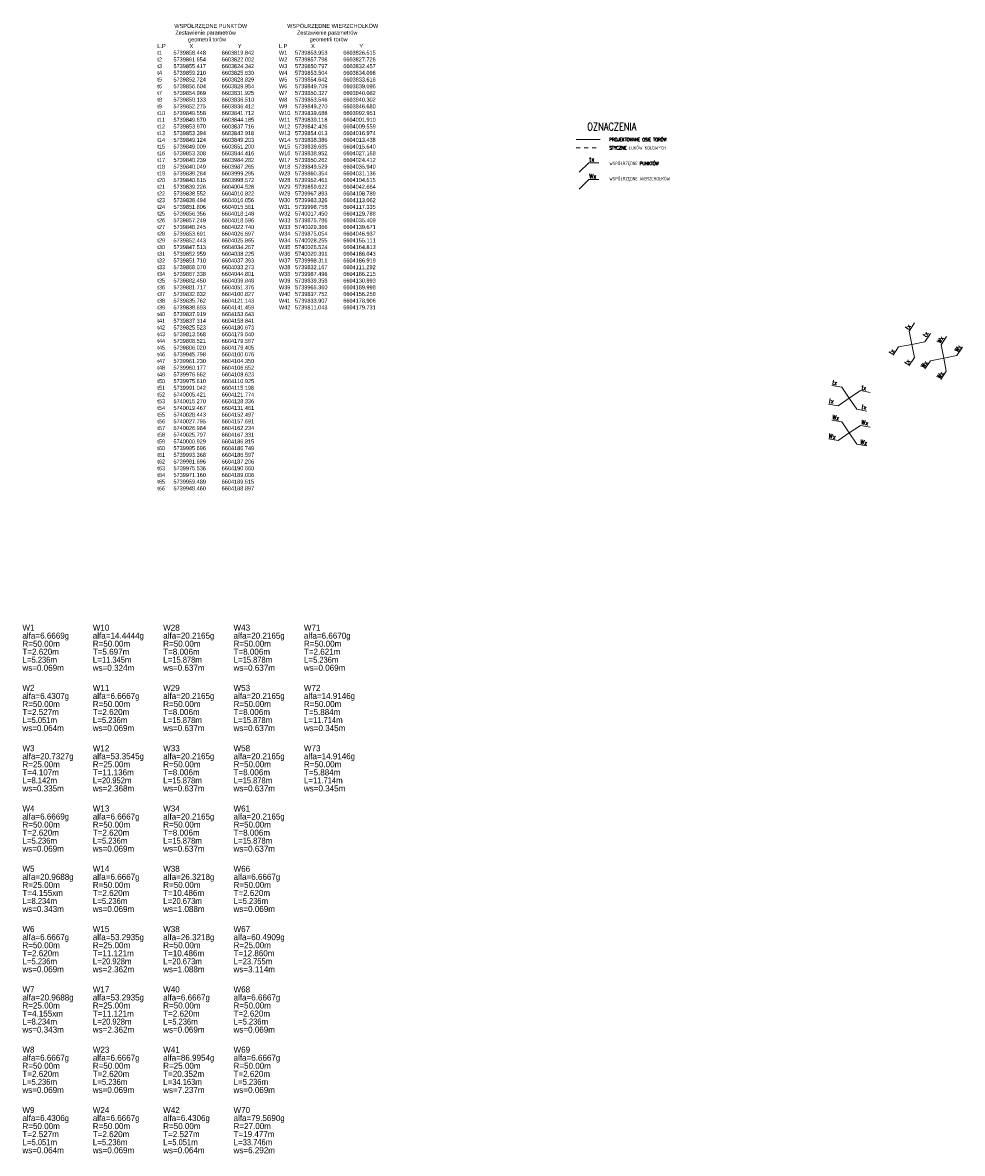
# Model space of a CAD drawing. Header units: metres. Extents: x 6603814 to 6605007, y 5739589 to 5740036.
# Tile 4 of 4: x 6604773 to 6605007, y 5739589 to 5739870. Entities that reach past the tile are written whole.
import ezdxf

# ---------------------------------------------------------------- set-up
doc = ezdxf.new("R2010")
doc.units = ezdxf.units.M
doc.linetypes.add('4002', pattern=[2, 1, -1])
doc.linetypes.add('DASHDOT2', pattern=[0.5, 0.25, -0.125, 0, -0.125])
for name, color, linetype, lineweight in [('Opis', 7, 'Continuous', 13), ('Osie_torów', 10, 'DASHDOT2', 15), ('styczne łuków kołowych', 7, '4002', 9), ('Tabelka', 7, 'Continuous', 25), ('wsp Osi Torów', 5, 'Continuous', 13), ('wsp wierzch', 7, 'Continuous', 20)]:
    doc.layers.add(name, color=color, linetype=linetype, lineweight=lineweight)
doc.styles.add('Style-CHAR_FAST_FONT', font='CHAR_FAST_FONT.shx')
doc.styles.add('tabelka', font='simplex.shx')
doc.styles.add('WSP', font='txt.shx', dxfattribs={"width": 0.8})

# ---------------------------------------------------------------- blocks, each defined once
blk = doc.blocks.new('Wsp-pg50(s)')
for p, q in [((0, 0), (315, 315)), ((315, 315), (645, 315))]:
    blk.add_line(p, q)
at = {"style": 'WSP', "width": 0.8}
blk.add_attdef('WSP', (330, 352), '', height=150, dxfattribs=at)

msp = doc.modelspace()

# ---------------------------------------------------------------- linework, layer by layer
at = {"layer": 'Osie_torów', "linetype": 'Continuous', "ltscale": 0.05}
msp.add_lwpolyline([(6604910.9115, 5739840.9055), (6604916.9115, 5739840.9055)], dxfattribs=at)
at = {"layer": 'styczne łuków kołowych'}
msp.add_lwpolyline([(6604910.9115, 5739838.8387), (6604916.9115, 5739838.8387)], dxfattribs=at)

# ---------------------------------------------------------------- block references
at = {"layer": 'wsp Osi Torów', "color": 1, "xscale": 0.007500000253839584, "yscale": 0.007500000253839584, "zscale": 0.007500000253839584}
msp.add_blockref('Wsp-pg50(s)', (6604911.7085, 5739832.7889), dxfattribs=at).add_auto_attribs({'WSP': 'tx'})
at = {"layer": 'wsp Osi Torów', "color": 1}
for p, xscale, yscale, zscale, rotation in [((6604994.3919, 5739789.9695), 0.00750000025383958, 0.00750000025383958, 0.00750000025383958, 56.32769498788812), ((6604978.865, 5739776.5766), 0.007500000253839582, 0.007500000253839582, 0.007500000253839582, 349.5573436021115)]:
    msp.add_blockref('Wsp-pg50(s)', p, dxfattribs=dict(at, xscale=xscale, yscale=yscale, zscale=zscale, rotation=rotation)).add_auto_attribs({'WSP': 'tx'})
ref = msp.add_blockref('Wsp-pg50(s)', (6604994.3919, 5739789.9695), dxfattribs=dict(at, xscale=-0.007500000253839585, yscale=0.007500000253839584, zscale=0.007500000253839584, rotation=236.327694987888))
ref.add_attrib('WSP', 'tx', (6604997.9889, 5739791.6475), dxfattribs={"layer": '0', "height": 1.125, "rotation": 56.327694, "style": 'WSP', "width": 0.8})
ref = msp.add_blockref('Wsp-pg50(s)', (6604994.3919, 5739789.9695), dxfattribs=dict(at, xscale=-0.00750000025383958, yscale=0.007500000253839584, zscale=0.007500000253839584, rotation=56.32769498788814))
ref.add_attrib('WSP', 'tx', (6604989.5219, 5739787.3372), dxfattribs={"layer": '0', "height": 1.125, "rotation": 56.327694, "style": 'WSP', "width": 0.8})
ref = msp.add_blockref('Wsp-pg50(s)', (6604994.3919, 5739789.9695), dxfattribs=dict(at, xscale=0.007500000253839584, yscale=0.007500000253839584, zscale=0.007500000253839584, rotation=236.327694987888))
ref.add_attrib('WSP', 'tx', (6604993.3972, 5739784.7554), dxfattribs={"layer": '0', "height": 1.125, "rotation": 56.327696, "style": 'WSP', "width": 0.8})
ref = msp.add_blockref('Wsp-pg50(s)', (6604978.865, 5739776.5766), dxfattribs=dict(at, xscale=-0.007500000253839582, yscale=0.007500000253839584, zscale=0.007500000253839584, rotation=349.5573436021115))
ref.add_attrib('WSP', 'tx', (6604974.5253, 5739780.0136), dxfattribs={"layer": '0', "height": 1.125, "rotation": 349.557343, "style": 'WSP', "width": 0.8})
ref = msp.add_blockref('Wsp-pg50(s)', (6604978.865, 5739776.5766), dxfattribs=dict(at, xscale=0.007500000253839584, yscale=0.007500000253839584, zscale=0.007500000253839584, rotation=169.5573436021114))
ref.add_attrib('WSP', 'tx', (6604973.6812, 5739775.4341), dxfattribs={"layer": '0', "height": 1.125, "rotation": 349.557344, "style": 'WSP', "width": 0.8})
ref = msp.add_blockref('Wsp-pg50(s)', (6604978.865, 5739776.5766), dxfattribs=dict(at, xscale=-0.007500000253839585, yscale=0.007500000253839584, zscale=0.007500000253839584, rotation=169.5573436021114))
ref.add_attrib('WSP', 'tx', (6604981.8257, 5739773.933), dxfattribs={"layer": '0', "height": 1.125, "rotation": 349.557343, "style": 'WSP', "width": 0.8})
at = {"layer": 'wsp wierzch', "xscale": 0.007500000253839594, "yscale": 0.007500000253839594, "zscale": 0.007500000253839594}
msp.add_blockref('Wsp-pg50(s)', (6604911.7085, 5739828.6023), dxfattribs=at).add_auto_attribs({'WSP': 'Wx'})
at = {"layer": 'wsp wierzch'}
for p, xscale, yscale, zscale, rotation in [((6605002.3364, 5739786.5596), 0.007500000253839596, 0.007500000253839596, 0.007500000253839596, 56.32769499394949), ((6604978.865, 5739767.9313), 0.007500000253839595, 0.007500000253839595, 0.007500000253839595, 349.5573436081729)]:
    msp.add_blockref('Wsp-pg50(s)', p, dxfattribs=dict(at, xscale=xscale, yscale=yscale, zscale=zscale, rotation=rotation)).add_auto_attribs({'WSP': 'Wx'})
ref = msp.add_blockref('Wsp-pg50(s)', (6605002.3364, 5739786.5596), dxfattribs=dict(at, xscale=-0.007500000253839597, yscale=0.007500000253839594, zscale=0.007500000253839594, rotation=236.3276949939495))
ref.add_attrib('WSP', 'Wx', (6605005.8587, 5739787.912), dxfattribs={"layer": '0', "height": 1.125, "rotation": 56.327694, "style": 'WSP', "width": 0.8})
ref = msp.add_blockref('Wsp-pg50(s)', (6605002.3364, 5739786.5596), dxfattribs=dict(at, xscale=-0.007500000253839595, yscale=0.007500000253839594, zscale=0.007500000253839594, rotation=56.32769499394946))
ref.add_attrib('WSP', 'Wx', (6604997.4949, 5739783.9233), dxfattribs={"layer": '0', "height": 1.125, "rotation": 56.327694, "style": 'WSP', "width": 0.8})
ref = msp.add_blockref('Wsp-pg50(s)', (6605002.3364, 5739786.5596), dxfattribs=dict(at, xscale=0.007500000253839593, yscale=0.007500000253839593, zscale=0.007500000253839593, rotation=236.3276949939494))
ref.add_attrib('WSP', 'Wx', (6605001.4471, 5739781.2902), dxfattribs={"layer": '0', "height": 1.125, "rotation": 56.327696, "style": 'WSP', "width": 0.8})
ref = msp.add_blockref('Wsp-pg50(s)', (6604978.865, 5739767.9313), dxfattribs=dict(at, xscale=-0.007500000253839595, yscale=0.007500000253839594, zscale=0.007500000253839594, rotation=349.5573436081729))
ref.add_attrib('WSP', 'Wx', (6604974.5328, 5739771.3404), dxfattribs={"layer": '0', "height": 1.125, "rotation": 349.557343, "style": 'WSP', "width": 0.8})
ref = msp.add_blockref('Wsp-pg50(s)', (6604978.865, 5739767.9313), dxfattribs=dict(at, xscale=0.007500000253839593, yscale=0.007500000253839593, zscale=0.007500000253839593, rotation=169.5573436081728))
ref.add_attrib('WSP', 'Wx', (6604973.672, 5739766.6701), dxfattribs={"layer": '0', "height": 1.125, "rotation": 349.557344, "style": 'WSP', "width": 0.8})
ref = msp.add_blockref('Wsp-pg50(s)', (6604978.865, 5739767.9313), dxfattribs=dict(at, xscale=-0.007500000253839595, yscale=0.007500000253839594, zscale=0.007500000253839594, rotation=169.5573436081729))
ref.add_attrib('WSP', 'Wx', (6604981.497, 5739765.2279), dxfattribs={"layer": '0', "height": 1.125, "rotation": 349.557343, "style": 'WSP', "width": 0.8})

# ---------------------------------------------------------------- texts
at = {"layer": 'Opis', "linetype": 'Continuous', "lineweight": 13, "char_height": 1.5, "attachment_point": 4, "line_spacing_factor": 0.8, "style": 'Style-CHAR_FAST_FONT'}
for s, insert in [('W{\\Fchar_fast_font|c238;1}\\Palfa={\\Fchar_fast_font|c238;6.6669\\A1;\\Fchar_fast_font|c0;\\W0.9;g}\\PR={\\Fchar_fast_font|c238;5}0.00m\\PT={\\Fchar_fast_font|c238;2.620}m\\PL={\\A1;\\Fchar_fast_font|c238;\\W0.9;5.236}m\\Pws=0.{\\Fchar_fast_font|c238;069}m', (6604773.2244, 5739714.5067)), ('W{\\Fchar_fast_font|c238;10}\\Palfa={\\Fchar_fast_font|c238;14.4444\\A1;\\Fchar_fast_font|c0;\\W0.9;g}\\PR={\\Fchar_fast_font|c238;5}0.00m\\PT={\\Fchar_fast_font|c238;5.697}m\\PL={\\A1;\\Fchar_fast_font|c238;\\W0.9;11.345}m\\Pws=0.{\\Fchar_fast_font|c238;324}m', (6604790.7244, 5739714.5067)), ('W{\\Fchar_fast_font|c238;28}\\Palfa={\\Fchar_fast_font|c238;20.2165\\A1;\\Fchar_fast_font|c0;\\W0.9;g}\\PR={\\Fchar_fast_font|c238;5}0.00m\\PT={\\Fchar_fast_font|c238;8.006}m\\PL={\\A1;\\Fchar_fast_font|c238;\\W0.9;15.878}m\\Pws=0.{\\Fchar_fast_font|c238;637}m', (6604808.2244, 5739714.5067)), ('W{\\Fchar_fast_font|c238;43}\\Palfa={\\Fchar_fast_font|c238;20.2165\\A1;\\Fchar_fast_font|c0;\\W0.9;g}\\PR={\\Fchar_fast_font|c238;5}0.00m\\PT={\\Fchar_fast_font|c238;8.006}m\\PL={\\A1;\\Fchar_fast_font|c238;\\W0.9;15.878}m\\Pws=0.{\\Fchar_fast_font|c238;637}m', (6604825.7244, 5739714.5067)), ('W{\\Fchar_fast_font|c238;71}\\Palfa={\\Fchar_fast_font|c238;6.6670\\A1;\\Fchar_fast_font|c0;\\W0.9;g}\\PR={\\Fchar_fast_font|c238;5}0.00m\\PT={\\Fchar_fast_font|c238;2.621}m\\PL={\\A1;\\Fchar_fast_font|c238;\\W0.9;5.236}m\\Pws=0.{\\Fchar_fast_font|c238;069}m', (6604843.2244, 5739714.5067)), ('W{\\Fchar_fast_font|c238;2}\\Palfa={\\Fchar_fast_font|c238;6.4307\\A1;\\Fchar_fast_font|c0;\\W0.9;g}\\PR={\\Fchar_fast_font|c238;5}0.00m\\PT={\\Fchar_fast_font|c238;2.527}m\\PL={\\A1;\\Fchar_fast_font|c238;\\W0.9;5.051}m\\Pws=0.{\\Fchar_fast_font|c238;064}m', (6604773.2244, 5739699.5067)), ('W{\\Fchar_fast_font|c238;11}\\Palfa={\\Fchar_fast_font|c238;6.6667\\A1;\\Fchar_fast_font|c0;\\W0.9;g}\\PR={\\Fchar_fast_font|c238;5}0.00m\\PT={\\Fchar_fast_font|c238;2.620}m\\PL={\\A1;\\Fchar_fast_font|c238;\\W0.9;5.236}m\\Pws=0.{\\Fchar_fast_font|c238;069}m', (6604790.7244, 5739699.5067)), ('W{\\Fchar_fast_font|c238;29}\\Palfa={\\Fchar_fast_font|c238;20.2165\\A1;\\Fchar_fast_font|c0;\\W0.9;g}\\PR={\\Fchar_fast_font|c238;5}0.00m\\PT={\\Fchar_fast_font|c238;8.006}m\\PL={\\A1;\\Fchar_fast_font|c238;\\W0.9;15.878}m\\Pws=0.{\\Fchar_fast_font|c238;637}m', (6604808.2244, 5739699.5067)), ('W{\\Fchar_fast_font|c238;53}\\Palfa={\\Fchar_fast_font|c238;20.2165\\A1;\\Fchar_fast_font|c0;\\W0.9;g}\\PR={\\Fchar_fast_font|c238;5}0.00m\\PT={\\Fchar_fast_font|c238;8.006}m\\PL={\\A1;\\Fchar_fast_font|c238;\\W0.9;15.878}m\\Pws=0.{\\Fchar_fast_font|c238;637}m', (6604825.7244, 5739699.5067)), ('W{\\Fchar_fast_font|c238;72}\\Palfa={\\Fchar_fast_font|c238;14.9146\\A1;\\Fchar_fast_font|c0;\\W0.9;g}\\PR={\\Fchar_fast_font|c238;5}0.00m\\PT={\\Fchar_fast_font|c238;5.884}m\\PL={\\A1;\\Fchar_fast_font|c238;\\W0.9;11.714}m\\Pws=0.{\\Fchar_fast_font|c238;345}m', (6604843.2244, 5739699.5067)), ('W{\\Fchar_fast_font|c238;3}\\Palfa={\\Fchar_fast_font|c238;20.7327\\A1;\\Fchar_fast_font|c0;\\W0.9;g}\\PR={\\Fchar_fast_font|c238;25}.00m\\PT={\\Fchar_fast_font|c238;4.107}m\\PL={\\A1;\\Fchar_fast_font|c238;\\W0.9;8.142}m\\Pws=0.{\\Fchar_fast_font|c238;335}m', (6604773.2244, 5739684.5067)), ('W{\\Fchar_fast_font|c238;12}\\Palfa={\\Fchar_fast_font|c238;53.3545\\A1;\\Fchar_fast_font|c0;\\W0.9;g}\\PR={\\Fchar_fast_font|c238;25}.00m\\PT={\\Fchar_fast_font|c238;11.136}m\\PL={\\A1;\\Fchar_fast_font|c238;\\W0.9;20.952}m\\Pws={\\Fchar_fast_font|c238;2.368}m', (6604790.7244, 5739684.5067)), ('W{\\Fchar_fast_font|c238;33}\\Palfa={\\Fchar_fast_font|c238;20.2165\\A1;\\Fchar_fast_font|c0;\\W0.9;g}\\PR={\\Fchar_fast_font|c238;5}0.00m\\PT={\\Fchar_fast_font|c238;8.006}m\\PL={\\A1;\\Fchar_fast_font|c238;\\W0.9;15.878}m\\Pws=0.{\\Fchar_fast_font|c238;637}m', (6604808.2244, 5739684.5067)), ('W{\\Fchar_fast_font|c238;58}\\Palfa={\\Fchar_fast_font|c238;20.2165\\A1;\\Fchar_fast_font|c0;\\W0.9;g}\\PR={\\Fchar_fast_font|c238;5}0.00m\\PT={\\Fchar_fast_font|c238;8.006}m\\PL={\\A1;\\Fchar_fast_font|c238;\\W0.9;15.878}m\\Pws=0.{\\Fchar_fast_font|c238;637}m', (6604825.7244, 5739684.5067)), ('W{\\Fchar_fast_font|c238;73}\\Palfa={\\Fchar_fast_font|c238;14.9146\\A1;\\Fchar_fast_font|c0;\\W0.9;g}\\PR={\\Fchar_fast_font|c238;5}0.00m\\PT={\\Fchar_fast_font|c238;5.884}m\\PL={\\A1;\\Fchar_fast_font|c238;\\W0.9;11.714}m\\Pws=0.{\\Fchar_fast_font|c238;345}m', (6604843.2244, 5739684.5067)), ('W{\\Fchar_fast_font|c238;4}\\Palfa={\\Fchar_fast_font|c238;6.6669\\A1;\\Fchar_fast_font|c0;\\W0.9;g}\\PR={\\Fchar_fast_font|c238;5}0.00m\\PT={\\Fchar_fast_font|c238;2.620}m\\PL={\\A1;\\Fchar_fast_font|c238;\\W0.9;5.236}m\\Pws=0.{\\Fchar_fast_font|c238;069}m', (6604773.2244, 5739669.5067)), ('W{\\Fchar_fast_font|c238;13}\\Palfa={\\Fchar_fast_font|c238;6.6667\\A1;\\Fchar_fast_font|c0;\\W0.9;g}\\PR={\\Fchar_fast_font|c238;5}0.00m\\PT={\\Fchar_fast_font|c238;2.620}m\\PL={\\A1;\\Fchar_fast_font|c238;\\W0.9;5.236}m\\Pws=0.{\\Fchar_fast_font|c238;069}m', (6604790.7244, 5739669.5067)), ('W{\\Fchar_fast_font|c238;34}\\Palfa={\\Fchar_fast_font|c238;20.2165\\A1;\\Fchar_fast_font|c0;\\W0.9;g}\\PR={\\Fchar_fast_font|c238;5}0.00m\\PT={\\Fchar_fast_font|c238;8.006}m\\PL={\\A1;\\Fchar_fast_font|c238;\\W0.9;15.878}m\\Pws=0.{\\Fchar_fast_font|c238;637}m', (6604808.2244, 5739669.5067)), ('W{\\Fchar_fast_font|c238;61}\\Palfa={\\Fchar_fast_font|c238;20.2165\\A1;\\Fchar_fast_font|c0;\\W0.9;g}\\PR={\\Fchar_fast_font|c238;5}0.00m\\PT={\\Fchar_fast_font|c238;8.006}m\\PL={\\A1;\\Fchar_fast_font|c238;\\W0.9;15.878}m\\Pws=0.{\\Fchar_fast_font|c238;637}m', (6604825.7244, 5739669.5067)), ('W{\\Fchar_fast_font|c238;5}\\Palfa={\\Fchar_fast_font|c238;20.9688\\A1;\\Fchar_fast_font|c0;\\W0.9;g}\\PR={\\Fchar_fast_font|c238;25}.00m\\PT={\\Fchar_fast_font|c238;4.155x}m\\PL={\\A1;\\Fchar_fast_font|c238;\\W0.9;8.234}m\\Pws=0.{\\Fchar_fast_font|c238;343}m', (6604773.2244, 5739654.5067)), ('W{\\Fchar_fast_font|c238;14}\\Palfa={\\Fchar_fast_font|c238;6.6667\\A1;\\Fchar_fast_font|c0;\\W0.9;g}\\PR={\\Fchar_fast_font|c238;5}0.00m\\PT={\\Fchar_fast_font|c238;2.620}m\\PL={\\A1;\\Fchar_fast_font|c238;\\W0.9;5.236}m\\Pws=0.{\\Fchar_fast_font|c238;069}m', (6604790.7244, 5739654.5067)), ('W{\\Fchar_fast_font|c238;38}\\Palfa={\\Fchar_fast_font|c238;26.3218\\A1;\\Fchar_fast_font|c0;\\W0.9;g}\\PR={\\Fchar_fast_font|c238;5}0.00m\\PT={\\Fchar_fast_font|c238;10.486}m\\PL={\\A1;\\Fchar_fast_font|c238;\\W0.9;20.673}m\\Pws={\\Fchar_fast_font|c238;1.088}m', (6604808.2244, 5739654.5067)), ('W{\\Fchar_fast_font|c238;66}\\Palfa={\\Fchar_fast_font|c238;6.6667\\A1;\\Fchar_fast_font|c0;\\W0.9;g}\\PR={\\Fchar_fast_font|c238;5}0.00m\\PT={\\Fchar_fast_font|c238;2.620}m\\PL={\\A1;\\Fchar_fast_font|c238;\\W0.9;5.236}m\\Pws=0.{\\Fchar_fast_font|c238;069}m', (6604825.7244, 5739654.5067)), ('W{\\Fchar_fast_font|c238;6}\\Palfa={\\Fchar_fast_font|c238;6.6667\\A1;\\Fchar_fast_font|c0;\\W0.9;g}\\PR={\\Fchar_fast_font|c238;5}0.00m\\PT={\\Fchar_fast_font|c238;2.620}m\\PL={\\A1;\\Fchar_fast_font|c238;\\W0.9;5.236}m\\Pws=0.{\\Fchar_fast_font|c238;069}m', (6604773.2244, 5739639.5067)), ('W{\\Fchar_fast_font|c238;15}\\Palfa={\\Fchar_fast_font|c238;53.2935\\A1;\\Fchar_fast_font|c0;\\W0.9;g}\\PR={\\Fchar_fast_font|c238;25}.00m\\PT={\\Fchar_fast_font|c238;11.121}m\\PL={\\A1;\\Fchar_fast_font|c238;\\W0.9;20.928}m\\Pws={\\Fchar_fast_font|c238;2.362}m', (6604790.7244, 5739639.5067)), ('W{\\Fchar_fast_font|c238;38}\\Palfa={\\Fchar_fast_font|c238;26.3218\\A1;\\Fchar_fast_font|c0;\\W0.9;g}\\PR={\\Fchar_fast_font|c238;5}0.00m\\PT={\\Fchar_fast_font|c238;10.486}m\\PL={\\A1;\\Fchar_fast_font|c238;\\W0.9;20.673}m\\Pws={\\Fchar_fast_font|c238;1.088}m', (6604808.2244, 5739639.5067)), ('W{\\Fchar_fast_font|c238;67}\\Palfa={\\Fchar_fast_font|c238;60.4909\\A1;\\Fchar_fast_font|c0;\\W0.9;g}\\PR={\\Fchar_fast_font|c238;25}.00m\\PT={\\Fchar_fast_font|c238;12.860}m\\PL={\\A1;\\Fchar_fast_font|c238;\\W0.9;23.755}m\\Pws={\\Fchar_fast_font|c238;3.114}m', (6604825.7244, 5739639.5067)), ('W{\\Fchar_fast_font|c238;7}\\Palfa={\\Fchar_fast_font|c238;20.9688\\A1;\\Fchar_fast_font|c0;\\W0.9;g}\\PR={\\Fchar_fast_font|c238;25}.00m\\PT={\\Fchar_fast_font|c238;4.155x}m\\PL={\\A1;\\Fchar_fast_font|c238;\\W0.9;8.234}m\\Pws=0.{\\Fchar_fast_font|c238;343}m', (6604773.2244, 5739624.5067)), ('W{\\Fchar_fast_font|c238;17}\\Palfa={\\Fchar_fast_font|c238;53.2935\\A1;\\Fchar_fast_font|c0;\\W0.9;g}\\PR={\\Fchar_fast_font|c238;25}.00m\\PT={\\Fchar_fast_font|c238;11.121}m\\PL={\\A1;\\Fchar_fast_font|c238;\\W0.9;20.928}m\\Pws={\\Fchar_fast_font|c238;2.362}m', (6604790.7244, 5739624.5067)), ('W{\\Fchar_fast_font|c238;40}\\Palfa={\\Fchar_fast_font|c238;6.6667\\A1;\\Fchar_fast_font|c0;\\W0.9;g}\\PR={\\Fchar_fast_font|c238;5}0.00m\\PT={\\Fchar_fast_font|c238;2.620}m\\PL={\\A1;\\Fchar_fast_font|c238;\\W0.9;5.236}m\\Pws=0.{\\Fchar_fast_font|c238;069}m', (6604808.2244, 5739624.5067)), ('W{\\Fchar_fast_font|c238;68}\\Palfa={\\Fchar_fast_font|c238;6.6667\\A1;\\Fchar_fast_font|c0;\\W0.9;g}\\PR={\\Fchar_fast_font|c238;5}0.00m\\PT={\\Fchar_fast_font|c238;2.620}m\\PL={\\A1;\\Fchar_fast_font|c238;\\W0.9;5.236}m\\Pws=0.{\\Fchar_fast_font|c238;069}m', (6604825.7244, 5739624.5067)), ('W{\\Fchar_fast_font|c238;8}\\Palfa={\\Fchar_fast_font|c238;6.6667\\A1;\\Fchar_fast_font|c0;\\W0.9;g}\\PR={\\Fchar_fast_font|c238;5}0.00m\\PT={\\Fchar_fast_font|c238;2.620}m\\PL={\\A1;\\Fchar_fast_font|c238;\\W0.9;5.236}m\\Pws=0.{\\Fchar_fast_font|c238;069}m', (6604773.2244, 5739609.5067)), ('W{\\Fchar_fast_font|c238;23}\\Palfa={\\Fchar_fast_font|c238;6.6667\\A1;\\Fchar_fast_font|c0;\\W0.9;g}\\PR={\\Fchar_fast_font|c238;5}0.00m\\PT={\\Fchar_fast_font|c238;2.620}m\\PL={\\A1;\\Fchar_fast_font|c238;\\W0.9;5.236}m\\Pws=0.{\\Fchar_fast_font|c238;069}m', (6604790.7244, 5739609.5067)), ('W{\\Fchar_fast_font|c238;41}\\Palfa={\\Fchar_fast_font|c238;86.9954\\A1;\\Fchar_fast_font|c0;\\W0.9;g}\\PR={\\Fchar_fast_font|c238;25}.00m\\PT={\\Fchar_fast_font|c238;20.352}m\\PL={\\A1;\\Fchar_fast_font|c238;\\W0.9;34.163}m\\Pws={\\Fchar_fast_font|c238;7.237}m', (6604808.2244, 5739609.5067)), ('W{\\Fchar_fast_font|c238;69}\\Palfa={\\Fchar_fast_font|c238;6.6667\\A1;\\Fchar_fast_font|c0;\\W0.9;g}\\PR={\\Fchar_fast_font|c238;5}0.00m\\PT={\\Fchar_fast_font|c238;2.620}m\\PL={\\A1;\\Fchar_fast_font|c238;\\W0.9;5.236}m\\Pws=0.{\\Fchar_fast_font|c238;069}m', (6604825.7244, 5739609.5067)), ('W{\\Fchar_fast_font|c238;9}\\Palfa={\\Fchar_fast_font|c238;6.4306\\A1;\\Fchar_fast_font|c0;\\W0.9;g}\\PR={\\Fchar_fast_font|c238;5}0.00m\\PT={\\Fchar_fast_font|c238;2.527}m\\PL={\\A1;\\Fchar_fast_font|c238;\\W0.9;5.051}m\\Pws=0.{\\Fchar_fast_font|c238;064}m', (6604773.2244, 5739594.5067)), ('W{\\Fchar_fast_font|c238;24}\\Palfa={\\Fchar_fast_font|c238;6.6667\\A1;\\Fchar_fast_font|c0;\\W0.9;g}\\PR={\\Fchar_fast_font|c238;5}0.00m\\PT={\\Fchar_fast_font|c238;2.620}m\\PL={\\A1;\\Fchar_fast_font|c238;\\W0.9;5.236}m\\Pws=0.{\\Fchar_fast_font|c238;069}m', (6604790.7244, 5739594.5067)), ('W{\\Fchar_fast_font|c238;42}\\Palfa={\\Fchar_fast_font|c238;6.4306\\A1;\\Fchar_fast_font|c0;\\W0.9;g}\\PR={\\Fchar_fast_font|c238;5}0.00m\\PT={\\Fchar_fast_font|c238;2.527}m\\PL={\\A1;\\Fchar_fast_font|c238;\\W0.9;5.051}m\\Pws=0.{\\Fchar_fast_font|c238;064}m', (6604808.2244, 5739594.5067)), ('W{\\Fchar_fast_font|c238;70}\\Palfa={\\Fchar_fast_font|c238;79.5690\\A1;\\Fchar_fast_font|c0;\\W0.9;g}\\PR={\\Fchar_fast_font|c238;27}.00m\\PT={\\Fchar_fast_font|c238;19.477}m\\PL={\\A1;\\Fchar_fast_font|c238;\\W0.9;33.746}m\\Pws={\\Fchar_fast_font|c238;6.292}m', (6604825.7244, 5739594.5067))]:
    msp.add_mtext(s, dxfattribs=dict(at, insert=insert))
at = {"layer": 'Tabelka', "ltscale": 5, "style": 'tabelka', "width": 0.8}
msp.add_text('OZNACZENIA', height=1.875, dxfattribs=at).set_placement((6604913.6881, 5739843.1958))
at = {"layer": 'Tabelka', "lineweight": 18, "ltscale": 5, "style": 'tabelka', "width": 0.75}
msp.add_text('PROJEKTOWANE OSIE TORÓW', height=0.85, dxfattribs=at).set_placement((6604919.1758, 5739840.4826))
at = {"layer": 'wsp Osi Torów', "insert": (6604806.7901, 5739869.6784), "char_height": 1, "width": 26.90019, "attachment_point": 1, "rotation": 0, "style": 'Style-CHAR_FAST_FONT'}
msp.add_mtext('\\pi4.2155;WSPÓŁRZĘDNE PUNKTÓW\\P\\pi4.4774;Zestawienie parametrów \\P\\pi7.644;geometrii torów\\P\\pi0;L.P^I^IX^I^I^IY\\Pt1^I5739858.448^I6603819.842\\Pt2^I5739861.654^I6603822.002\\Pt3^I5739855.417^I6603824.342\\Pt4^I5739859.210^I6603825.630\\Pt5^I5739852.724^I6603828.829\\Pt6^I5739856.604^I6603829.954\\Pt7^I5739854.969^I6603831.925\\Pt8^I5739850.133^I6603836.510\\Pt9^I5739852.275^I6603836.412\\Pt10^I5739849.558^I6603841.712\\Pt11^I5739849.670^I6603844.185\\Pt12^I5739853.970^I6603837.716\\Pt13^I5739853.394^I6603842.918\\Pt14^I5739849.124^I6603849.203\\Pt15^I5739849.009^I6603851.200\\Pt16^I5739853.308^I6603844.416\\Pt17^I5739840.239^I6603984.282\\Pt18^I5739840.049^I6603987.265\\Pt19^I5739839.284^I6603999.295\\Pt20^I5739840.615^I6603998.572\\Pt21^I5739839.226^I6604004.528\\Pt22^I5739838.552^I6604010.822\\Pt23^I5739838.494^I6604016.056\\Pt24^I5739851.806^I6604015.561\\Pt25^I5739856.356^I6604018.148\\Pt26^I5739857.249^I6604018.596\\Pt27^I5739848.245^I6604022.740\\Pt28^I5739853.691^I6604026.697\\Pt29^I5739852.443^I6604025.865\\Pt30^I5739847.513^I6604034.267\\Pt31^I5739852.959^I6604038.225\\Pt32^I5739851.710^I6604037.393\\Pt33^I5739868.070^I6604033.273\\Pt34^I5739867.338^I6604044.801\\Pt35^I5739882.450^I6604039.848\\Pt36^I5739881.717^I6604051.376\\Pt37^I5739832.832^I6604100.827\\Pt38^I5739835.762^I6604121.143\\Pt39^I5739838.693^I6604141.459\\Pt40^I5739837.919^I6604153.643\\Pt41^I5739837.314^I6604158.841\\Pt42^I5739825.523^I6604180.673\\Pt43^I5739813.568^I6604179.640\\Pt44^I5739808.521^I6604179.567\\Pt45^I5739806.020^I6604179.405\\Pt46^I5739945.798^I6604100.076\\Pt47^I5739961.230^I6604104.350\\Pt48^I5739960.177^I6604106.652\\Pt49^I5739976.662^I6604108.623\\Pt50^I5739975.610^I6604110.925\\Pt51^I5739991.042^I6604115.198\\Pt52^I5740005.421^I6604121.774\\Pt53^I5740015.270^I6604128.336\\Pt54^I5740019.467^I6604131.461\\Pt55^I5740028.443^I6604152.497\\Pt56^I5740027.795^I6604157.691\\Pt57^I5740026.984^I6604162.234\\Pt58^I5740025.797^I6604167.331\\Pt59^I5740000.929^I6604186.815\\Pt60^I5739995.696^I6604186.749\\Pt61^I5739993.368^I6604186.597\\Pt62^I5739981.696^I6604187.206\\Pt63^I5739975.536^I6604190.660\\Pt64^I5739971.160^I6604189.006\\Pt65^I5739959.489^I6604189.615\\Pt66^I5739948.460^I6604188.897', dxfattribs=at)
at = {"layer": 'wsp wierzch', "lineweight": 18, "ltscale": 5, "style": 'tabelka', "width": 0.75}
for s, p in [('STYCZNE ŁUKÓW KOŁOWYCH', (6604919.1758, 5739838.4158)), ('WSPÓŁRZĘDNE PUNKTÓW', (6604919.1758, 5739834.5439)), ('WSPÓŁRZĘDNE WIERZCHOŁKÓW', (6604919.1758, 5739830.7396))]:
    msp.add_text(s, height=0.85, dxfattribs=at).set_placement(p)
at = {"layer": 'wsp wierzch', "insert": (6604837.0231, 5739869.6784), "char_height": 1, "width": 27.05, "attachment_point": 1, "rotation": 0, "style": 'Style-CHAR_FAST_FONT'}
msp.add_mtext('\\pi2.0488;WSPÓŁRZĘDNE WIERZCHOŁKÓW\\P\\pi4.4774;Zestawienie parametrów \\P\\pi7.644;geometrii torów\\P\\pi0;L.P^I^IX^I^I^IY\\PW1^I5739853.953^I6603826.515\\PW2^I5739857.798^I6603827.726\\PW3^I5739850.797^I6603832.457\\PW4^I5739853.504^I6603834.098\\PW5^I5739854.642^I6603833.616\\PW6^I5739849.709^I6603839.096\\PW7^I5739850.327^I6603840.082\\PW8^I5739853.546^I6603840.302\\PW9^I5739849.270^I6603846.680\\PW10^I5739839.688^I6603992.951\\PW11^I5739839.118^I6604001.910\\PW12^I5739842.426^I6604009.559\\PW13^I5739854.013^I6604016.974\\PW14^I5739838.386^I6604013.438\\PW15^I5739839.685^I6604015.640\\PW16^I5739838.952^I6604027.168\\PW17^I5739850.262^I6604024.412\\PW18^I5739849.529^I6604035.940\\PW28^I5739860.354^I6604031.136\\PW28^I5739952.461^I6604104.515\\PW29^I5739859.622^I6604042.664\\PW29^I5739967.893^I6604108.789\\PW30^I5739983.326^I6604113.062\\PW31^I5739998.758^I6604117.335\\PW32^I5740017.450^I6604129.788\\PW33^I5739875.786^I6604035.409\\PW33^I5740029.366^I6604139.671\\PW34^I5739875.054^I6604046.937\\PW34^I5740028.255^I6604155.111\\PW35^I5740026.524^I6604164.813\\PW36^I5740020.391^I6604186.043\\PW37^I5739998.311^I6604186.919\\PW38^I5739832.167^I6604111.292\\PW38^I5739987.496^I6604186.215\\PW39^I5739839.358^I6604130.993\\PW39^I5739965.360^I6604189.998\\PW40^I5739837.752^I6604156.258\\PW41^I5739833.907^I6604178.906\\PW42^I5739811.043^I6604179.731', dxfattribs=at)

doc.saveas('drawing.dxf')
